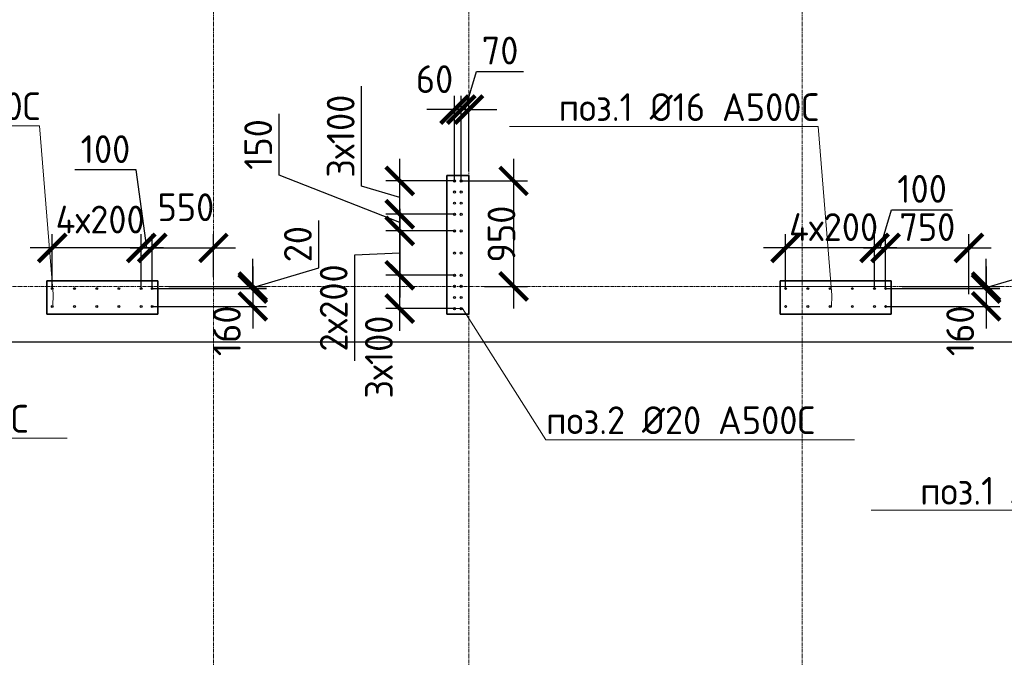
# Model space of a CAD drawing. Header units: millimetres. Extents: x 349531 to 1063351, y -131924 to 96186.
# Tile 215 of 230: x 1007766 to 1016627, y 32922 to 38663. Entities that reach past the tile are written whole.
import ezdxf
from ezdxf import colors
from ezdxf.entities.mleader import LeaderData, LeaderLine
from ezdxf.math import Vec2, Vec3

# ---------------------------------------------------------------- set-up
doc = ezdxf.new("R2010")
doc.units = ezdxf.units.MM
doc.linetypes.add('______5', pattern=[1100, 800, -100, 100, -100])
doc.linetypes.add('осевая', pattern=[50.8, 31.75, -6.35, 6.35, -6.35])
for name, color, linetype, lineweight in [('0 Фундамент', 5, 'Continuous', 30), ('1 Стены', 3, 'Continuous', 30), ('Конструкции 0.5', 5, 'Continuous', 50), ('Оси', 40, '______5', 18), ('подоснова', 151, 'Continuous', 5), ('РАЗМЕРЫ', 1, 'Continuous', 9)]:
    doc.layers.add(name, color=color, linetype=linetype, lineweight=lineweight)
doc.layers.add('Колонна_ бетон', color=7, linetype='Continuous', lineweight=50, true_color=0xb4b496)
doc.styles.add('GOST-2.304_Type-B', font='GOST_Common.ttf')
doc.dimstyles.new('СПДС', dxfattribs={"dimscale": 100, "dimtxt": 2.5, "dimasz": 2.5, "dimexe": 1.25, "dimexo": 0, "dimtad": 1, "dimdec": 0, "dimtxsty": 'GOST-2.304_Type-B', "dimblk": 'ARCHTICK', "dimcen": 2.5, "dimdle": 2, "dimadec": 0, "dimazin": 2, "dimtfac": 0.75, "dimtdec": 0, "dimtmove": 1, "dimatfit": 3, "dimfxl": 1, "dimtolj": 1, "dimarcsym": 1})

# ---------------------------------------------------------------- blocks, each defined once
blk = doc.blocks.new('_ArchTick')
at = {"color": 0, "linetype": 'ByBlock', "const_width": 0.15}
blk.add_lwpolyline([(-0.5, -0.5), (0.5, 0.5)], dxfattribs=at)
blk = doc.blocks.new('*D186')
at = {"layer": 'DEFPOINTS', "color": 0, "transparency": 16777216}
for p in [(1011186.2, 36361.4), (1011679.2, 36361.4, -360), (1011679.2, 36061.4, -360)]:
    blk.add_point(p, dxfattribs=at)
at = {"layer": 'РАЗМЕРЫ', "color": 0, "lineweight": -2, "transparency": 16777216}
for p, q in [((1011186.2, 35861.4), (1011186.2, 36561.4)), ((1011679.2, 36361.4), (1011061.2, 36361.4)), ((1011679.2, 36061.4), (1011061.2, 36061.4))]:
    blk.add_line(p, q, dxfattribs=at)
at = {"layer": 'РАЗМЕРЫ', "color": 0, "lineweight": -2, "transparency": 16777216, "xscale": 250, "yscale": 250, "zscale": 250}
for p, rotation in [((1011186.2, 36361.4), 90), ((1011186.2, 36061.4), 270)]:
    blk.add_blockref('_ArchTick', p, dxfattribs=dict(at, rotation=rotation))
at = {"layer": 'РАЗМЕРЫ', "color": 0, "transparency": 16777216, "insert": (1010998.7, 35625.3), "char_height": 250, "attachment_point": 5, "rotation": 90, "style": 'GOST-2.304_Type-B'}
blk.add_mtext('\\A1;3х100', dxfattribs=at)
blk = doc.blocks.new('*D187')
at = {"layer": 'DEFPOINTS', "color": 0, "transparency": 16777216}
for p in [(1011186.2, 37211.4), (1011679.2, 37211.4, -360), (1011679.2, 36911.4, -360)]:
    blk.add_point(p, dxfattribs=at)
at = {"layer": 'РАЗМЕРЫ', "color": 0, "lineweight": -2, "transparency": 16777216}
for p, q in [((1010842.4, 37164.5), (1010842.4, 38064.5)), ((1011186.2, 36711.4), (1011186.2, 37411.4)), ((1011186.2, 37061.4), (1010842.4, 37164.5)), ((1011679.2, 37211.4), (1011061.2, 37211.4)), ((1011679.2, 36911.4), (1011061.2, 36911.4))]:
    blk.add_line(p, q, dxfattribs=at)
at = {"layer": 'РАЗМЕРЫ', "color": 0, "lineweight": -2, "transparency": 16777216, "xscale": 250, "yscale": 250, "zscale": 250}
for p, rotation in [((1011186.2, 37211.4), 90), ((1011186.2, 36911.4), 270)]:
    blk.add_blockref('_ArchTick', p, dxfattribs=dict(at, rotation=rotation))
at = {"layer": 'РАЗМЕРЫ', "color": 0, "transparency": 16777216, "insert": (1010654.9, 37614.5), "char_height": 250, "attachment_point": 5, "rotation": 90, "style": 'GOST-2.304_Type-B'}
blk.add_mtext('\\A1;3х100', dxfattribs=at)
blk = doc.blocks.new('*D188')
at = {"layer": 'DEFPOINTS', "color": 0, "transparency": 16777216}
for p in [(1011679.2, 36761.4, -360), (1011186.2, 36361.4), (1011679.2, 36361.4, -360)]:
    blk.add_point(p, dxfattribs=at)
at = {"layer": 'РАЗМЕРЫ', "color": 0, "lineweight": -2, "transparency": 16777216}
for p, q in [((1011186.2, 36961.4), (1011186.2, 36161.4)), ((1011679.2, 36761.4), (1011061.2, 36761.4)), ((1011186.2, 36561.4), (1010779.3, 36542.8)), ((1010779.3, 36542.8), (1010779.3, 35592.8)), ((1011679.2, 36361.4), (1011061.2, 36361.4))]:
    blk.add_line(p, q, dxfattribs=at)
at = {"layer": 'РАЗМЕРЫ', "color": 0, "lineweight": -2, "transparency": 16777216, "xscale": 250, "yscale": 250, "zscale": 250}
for p, rotation in [((1011186.2, 36761.4), 90), ((1011186.2, 36361.4), 270)]:
    blk.add_blockref('_ArchTick', p, dxfattribs=dict(at, rotation=rotation))
at = {"layer": 'РАЗМЕРЫ', "color": 0, "transparency": 16777216, "insert": (1010591.8, 36067.8), "char_height": 250, "attachment_point": 5, "rotation": 90, "style": 'GOST-2.304_Type-B'}
blk.add_mtext('\\A1;2х200', dxfattribs=at)
blk = doc.blocks.new('*D183')
at = {"layer": 'DEFPOINTS', "color": 0, "transparency": 16777216}
for p in [(1011186.2, 36911.4), (1011679.2, 36911.4), (1011679.2, 36761.4, -360)]:
    blk.add_point(p, dxfattribs=at)
at = {"layer": 'РАЗМЕРЫ', "color": 0, "lineweight": -2, "transparency": 16777216}
for p, q in [((1010100.1, 37264.2), (1010100.1, 37814.2)), ((1011186.2, 36836.4), (1010100.1, 37264.2)), ((1011186.2, 36561.4), (1011186.2, 37111.4)), ((1011679.2, 36911.4), (1011061.2, 36911.4)), ((1011679.2, 36761.4), (1011061.2, 36761.4))]:
    blk.add_line(p, q, dxfattribs=at)
at = {"layer": 'РАЗМЕРЫ', "color": 0, "lineweight": -2, "transparency": 16777216, "xscale": 250, "yscale": 250, "zscale": 250}
for p, rotation in [((1011186.2, 36911.4), 90), ((1011186.2, 36761.4), 270)]:
    blk.add_blockref('_ArchTick', p, dxfattribs=dict(at, rotation=rotation))
at = {"layer": 'РАЗМЕРЫ', "color": 0, "transparency": 16777216, "insert": (1009912.6, 37539.2), "char_height": 250, "attachment_point": 5, "rotation": 90, "style": 'GOST-2.304_Type-B'}
blk.add_mtext('\\A1;150', dxfattribs=at)
blk = doc.blocks.new('*D184')
at = {"layer": 'DEFPOINTS', "color": 0, "transparency": 16777216}
for p in [(1011739.5, 37853.6), (1011809, 37299.6), (1011739.5, 37211.4, -360)]:
    blk.add_point(p, dxfattribs=at)
at = {"layer": 'РАЗМЕРЫ', "color": 0, "lineweight": -2, "transparency": 16777216}
for p, q in [((1011774.3, 37853.6), (1011877.4, 38197.3)), ((1011877.4, 38197.3), (1012301.3, 38197.3)), ((1011739.5, 37211.4), (1011739.5, 37978.6)), ((1011809, 37299.6), (1011809, 37978.6)), ((1011739.5, 37853.6), (1011489.5, 37853.6)), ((1011809, 37853.6), (1011739.5, 37853.6)), ((1011809, 37853.6), (1011739.5, 37853.6)), ((1011809, 37853.6), (1012059, 37853.6))]:
    blk.add_line(p, q, dxfattribs=at)
at = {"layer": 'РАЗМЕРЫ', "color": 0, "lineweight": -2, "transparency": 16777216, "xscale": 250, "yscale": 250, "zscale": 250}
blk.add_blockref('_ArchTick', (1011739.5, 37853.6), dxfattribs=at)
at = {"layer": 'РАЗМЕРЫ', "color": 0, "lineweight": -2, "transparency": 16777216, "xscale": 250, "yscale": 250, "zscale": 250, "rotation": 180}
blk.add_blockref('_ArchTick', (1011809, 37853.6), dxfattribs=at)
at = {"layer": 'РАЗМЕРЫ', "color": 0, "transparency": 16777216, "insert": (1012089.4, 38384.8), "char_height": 250, "attachment_point": 5, "style": 'GOST-2.304_Type-B'}
blk.add_mtext('\\A1;70', dxfattribs=at)
blk = doc.blocks.new('_None')
blk = doc.blocks.new('*D189')
at = {"layer": 'DEFPOINTS', "color": 0, "transparency": 16777216}
for p in [(1011739.5, 37211.4), (1011949.1, 36261.4, 360), (1012210.7, 36261.4)]:
    blk.add_point(p, dxfattribs=at)
at = {"layer": 'РАЗМЕРЫ', "color": 0, "lineweight": -2, "transparency": 16777216}
for p, q in [((1012210.7, 37411.4), (1012210.7, 36061.4)), ((1011739.5, 37211.4), (1012335.7, 37211.4)), ((1011949.1, 36261.4), (1012335.7, 36261.4))]:
    blk.add_line(p, q, dxfattribs=at)
at = {"layer": 'РАЗМЕРЫ', "color": 0, "lineweight": -2, "transparency": 16777216, "xscale": 250, "yscale": 250, "zscale": 250}
for p, rotation in [((1012210.7, 37211.4), 90), ((1012210.7, 36261.4), 270)]:
    blk.add_blockref('_ArchTick', p, dxfattribs=dict(at, rotation=rotation))
at = {"layer": 'РАЗМЕРЫ', "color": 0, "transparency": 16777216, "insert": (1012101.9, 36732.8), "char_height": 250, "attachment_point": 5, "rotation": 90, "style": 'GOST-2.304_Type-B'}
blk.add_mtext('\\A1;950', dxfattribs=at)
blk = doc.blocks.new('*D185')
at = {"layer": 'DEFPOINTS', "color": 0, "transparency": 16777216}
for p in [(1011679.2, 37853.6), (1011679.2, 37211.4, -360), (1011739.5, 37211.4, -360)]:
    blk.add_point(p, dxfattribs=at)
at = {"layer": 'РАЗМЕРЫ', "color": 0, "lineweight": -2, "transparency": 16777216}
for p, q in [((1011679.2, 37211.4), (1011679.2, 37978.6)), ((1011739.5, 37211.4), (1011739.5, 37978.6)), ((1011679.2, 37853.6), (1011429.2, 37853.6)), ((1011739.5, 37853.6), (1011679.2, 37853.6)), ((1011739.5, 37853.6), (1011989.5, 37853.6))]:
    blk.add_line(p, q, dxfattribs=at)
at = {"layer": 'РАЗМЕРЫ', "color": 0, "lineweight": -2, "transparency": 16777216, "xscale": 250, "yscale": 250, "zscale": 250}
blk.add_blockref('_ArchTick', (1011679.2, 37853.6), dxfattribs=at)
at = {"layer": 'РАЗМЕРЫ', "color": 0, "lineweight": -2, "transparency": 16777216, "xscale": 250, "yscale": 250, "zscale": 250, "rotation": 180}
blk.add_blockref('_ArchTick', (1011739.5, 37853.6), dxfattribs=at)
at = {"layer": 'РАЗМЕРЫ', "color": 0, "transparency": 16777216, "insert": (1011499.7, 38127.7), "char_height": 250, "attachment_point": 5, "style": 'GOST-2.304_Type-B'}
blk.add_mtext('\\A1;60', dxfattribs=at)
blk = doc.blocks.new('*D326')
at = {"layer": 'DEFPOINTS', "color": 0, "transparency": 16777216}
for p in [(1009509.3, 36608.4), (1009509.3, 36344.3, -360), (1008959.3, 36241.7, -360)]:
    blk.add_point(p, dxfattribs=at)
at = {"layer": 'РАЗМЕРЫ', "color": 0, "lineweight": -2, "transparency": 16777216}
for p, q in [((1008959.3, 36241.7), (1008959.3, 36733.4)), ((1009509.3, 36344.3), (1009509.3, 36733.4)), ((1008759.3, 36608.4), (1009709.3, 36608.4))]:
    blk.add_line(p, q, dxfattribs=at)
at = {"layer": 'РАЗМЕРЫ', "color": 0, "lineweight": -2, "transparency": 16777216, "xscale": 250, "yscale": 250, "zscale": 250, "rotation": 180}
blk.add_blockref('_ArchTick', (1008959.3, 36608.4), dxfattribs=at)
at = {"layer": 'РАЗМЕРЫ', "color": 0, "lineweight": -2, "transparency": 16777216, "xscale": 250, "yscale": 250, "zscale": 250}
blk.add_blockref('_ArchTick', (1009509.3, 36608.4), dxfattribs=at)
at = {"layer": 'РАЗМЕРЫ', "color": 0, "transparency": 16777216, "insert": (1009261.6, 36974.3), "char_height": 250, "attachment_point": 5, "style": 'GOST-2.304_Type-B'}
blk.add_mtext('\\A1;550', dxfattribs=at)
blk = doc.blocks.new('*D327')
at = {"layer": 'DEFPOINTS', "color": 0, "transparency": 16777216}
for p in [(1008859.3, 36608.4), (1008859.3, 36241.7, -360), (1008959.3, 36241.7, -360)]:
    blk.add_point(p, dxfattribs=at)
at = {"layer": 'РАЗМЕРЫ', "color": 0, "lineweight": -2, "transparency": 16777216}
for p, q in [((1008813.3, 37310.3), (1008263.3, 37310.3)), ((1008909.3, 36608.4), (1008813.3, 37310.3)), ((1008859.3, 36241.7), (1008859.3, 36733.4)), ((1008959.3, 36241.7), (1008959.3, 36733.4)), ((1008859.3, 36608.4), (1008609.3, 36608.4)), ((1008959.3, 36608.4), (1008859.3, 36608.4)), ((1008959.3, 36608.4), (1008859.3, 36608.4)), ((1008959.3, 36608.4), (1009209.3, 36608.4))]:
    blk.add_line(p, q, dxfattribs=at)
at = {"layer": 'РАЗМЕРЫ', "color": 0, "lineweight": -2, "transparency": 16777216, "xscale": 250, "yscale": 250, "zscale": 250}
blk.add_blockref('_ArchTick', (1008859.3, 36608.4), dxfattribs=at)
at = {"layer": 'РАЗМЕРЫ', "color": 0, "lineweight": -2, "transparency": 16777216, "xscale": 250, "yscale": 250, "zscale": 250, "rotation": 180}
blk.add_blockref('_ArchTick', (1008959.3, 36608.4), dxfattribs=at)
at = {"layer": 'РАЗМЕРЫ', "color": 0, "transparency": 16777216, "insert": (1008538.3, 37497.8), "char_height": 250, "attachment_point": 5, "style": 'GOST-2.304_Type-B'}
blk.add_mtext('\\A1;100', dxfattribs=at)
blk = doc.blocks.new('*D328')
at = {"layer": 'DEFPOINTS', "color": 0, "transparency": 16777216}
for p in [(1008059.3, 36608.4), (1008059.3, 36241.7, -360), (1008859.3, 36241.7, -360)]:
    blk.add_point(p, dxfattribs=at)
at = {"layer": 'РАЗМЕРЫ', "color": 0, "lineweight": -2, "transparency": 16777216}
for p, q in [((1008059.3, 36241.7), (1008059.3, 36733.4)), ((1008859.3, 36241.7), (1008859.3, 36733.4)), ((1009059.3, 36608.4), (1007859.3, 36608.4))]:
    blk.add_line(p, q, dxfattribs=at)
at = {"layer": 'РАЗМЕРЫ', "color": 0, "lineweight": -2, "transparency": 16777216, "xscale": 250, "yscale": 250, "zscale": 250, "rotation": 180}
blk.add_blockref('_ArchTick', (1008059.3, 36608.4), dxfattribs=at)
at = {"layer": 'РАЗМЕРЫ', "color": 0, "lineweight": -2, "transparency": 16777216, "xscale": 250, "yscale": 250, "zscale": 250}
blk.add_blockref('_ArchTick', (1008859.3, 36608.4), dxfattribs=at)
at = {"layer": 'РАЗМЕРЫ', "color": 0, "transparency": 16777216, "insert": (1008489.8, 36863.7), "char_height": 250, "attachment_point": 5, "style": 'GOST-2.304_Type-B'}
blk.add_mtext('\\A1;4х200', dxfattribs=at)
blk = doc.blocks.new('*D329')
at = {"layer": 'DEFPOINTS', "color": 0, "transparency": 16777216}
for p in [(1009107.9, 36261.4, -360), (1008959.3, 36241.7), (1009863.5, 36241.7)]:
    blk.add_point(p, dxfattribs=at)
at = {"layer": 'РАЗМЕРЫ', "color": 0, "lineweight": -2, "transparency": 16777216}
for p, q in [((1010457.3, 36429.7), (1010457.3, 36854.7)), ((1009863.5, 36261.4), (1009863.5, 36511.4)), ((1009863.5, 36251.5), (1010457.3, 36429.7)), ((1009107.9, 36261.4), (1009988.5, 36261.4)), ((1009863.5, 36261.4), (1009863.5, 36241.7)), ((1009863.5, 36261.4), (1009863.5, 36241.7)), ((1008959.3, 36241.7), (1009988.5, 36241.7)), ((1009863.5, 36241.7), (1009863.5, 35991.7))]:
    blk.add_line(p, q, dxfattribs=at)
at = {"layer": 'РАЗМЕРЫ', "color": 0, "lineweight": -2, "transparency": 16777216, "xscale": 250, "yscale": 250, "zscale": 250}
for p, rotation in [((1009863.5, 36261.4), 270), ((1009863.5, 36241.7), 90)]:
    blk.add_blockref('_ArchTick', p, dxfattribs=dict(at, rotation=rotation))
at = {"layer": 'РАЗМЕРЫ', "color": 0, "transparency": 16777216, "insert": (1010269.8, 36642.2), "char_height": 250, "attachment_point": 5, "rotation": 90, "style": 'GOST-2.304_Type-B'}
blk.add_mtext('\\A1;20', dxfattribs=at)
blk = doc.blocks.new('*D325')
at = {"layer": 'DEFPOINTS', "color": 0, "transparency": 16777216}
for p in [(1009134.3, 36241.7), (1008959.3, 36082, -360), (1009863.5, 36082)]:
    blk.add_point(p, dxfattribs=at)
at = {"layer": 'РАЗМЕРЫ', "color": 0, "lineweight": -2, "transparency": 16777216}
for p, q in [((1009863.5, 36441.7), (1009863.5, 35882)), ((1009134.3, 36241.7), (1009988.5, 36241.7)), ((1008959.3, 36082), (1009988.5, 36082))]:
    blk.add_line(p, q, dxfattribs=at)
at = {"layer": 'РАЗМЕРЫ', "color": 0, "lineweight": -2, "transparency": 16777216, "xscale": 250, "yscale": 250, "zscale": 250}
for p, rotation in [((1009863.5, 36241.7), 90), ((1009863.5, 36082), 270)]:
    blk.add_blockref('_ArchTick', p, dxfattribs=dict(at, rotation=rotation))
at = {"layer": 'РАЗМЕРЫ', "color": 0, "transparency": 16777216, "insert": (1009630.3, 35861.7), "char_height": 250, "attachment_point": 5, "rotation": 90, "style": 'GOST-2.304_Type-B'}
blk.add_mtext('\\A1;160', dxfattribs=at)
blk = doc.blocks.new('*D331')
at = {"layer": 'DEFPOINTS', "color": 0, "transparency": 16777216}
for p in [(1016309.2, 36608.4), (1015559.3, 36241.7, 360), (1016309.2, 36191.7)]:
    blk.add_point(p, dxfattribs=at)
at = {"layer": 'РАЗМЕРЫ', "color": 0, "lineweight": -2, "transparency": 16777216}
for p, q in [((1015559.3, 36241.7), (1015559.3, 36733.4)), ((1016309.2, 36191.7), (1016309.2, 36733.4)), ((1015359.3, 36608.4), (1016509.2, 36608.4))]:
    blk.add_line(p, q, dxfattribs=at)
at = {"layer": 'РАЗМЕРЫ', "color": 0, "lineweight": -2, "transparency": 16777216, "xscale": 250, "yscale": 250, "zscale": 250, "rotation": 180}
blk.add_blockref('_ArchTick', (1015559.3, 36608.4), dxfattribs=at)
at = {"layer": 'РАЗМЕРЫ', "color": 0, "lineweight": -2, "transparency": 16777216, "xscale": 250, "yscale": 250, "zscale": 250}
blk.add_blockref('_ArchTick', (1016309.2, 36608.4), dxfattribs=at)
at = {"layer": 'РАЗМЕРЫ', "color": 0, "transparency": 16777216, "insert": (1015934.3, 36795.9), "char_height": 250, "attachment_point": 5, "style": 'GOST-2.304_Type-B'}
blk.add_mtext('\\A1;750', dxfattribs=at)
blk = doc.blocks.new('*D332')
at = {"layer": 'DEFPOINTS', "color": 0, "transparency": 16777216}
for p in [(1015459.3, 36608.4), (1015459.3, 36241.7, -360), (1015559.3, 36241.7, -360)]:
    blk.add_point(p, dxfattribs=at)
at = {"layer": 'РАЗМЕРЫ', "color": 0, "lineweight": -2, "transparency": 16777216}
for p, q in [((1015509.3, 36608.4), (1015612.5, 36952.2)), ((1015612.5, 36952.2), (1016162.5, 36952.2)), ((1015459.3, 36241.7), (1015459.3, 36733.4)), ((1015559.3, 36241.7), (1015559.3, 36733.4)), ((1015459.3, 36608.4), (1015209.3, 36608.4)), ((1015559.3, 36608.4), (1015459.3, 36608.4)), ((1015559.3, 36608.4), (1015459.3, 36608.4)), ((1015559.3, 36608.4), (1015809.3, 36608.4))]:
    blk.add_line(p, q, dxfattribs=at)
at = {"layer": 'РАЗМЕРЫ', "color": 0, "lineweight": -2, "transparency": 16777216, "xscale": 250, "yscale": 250, "zscale": 250}
blk.add_blockref('_ArchTick', (1015459.3, 36608.4), dxfattribs=at)
at = {"layer": 'РАЗМЕРЫ', "color": 0, "lineweight": -2, "transparency": 16777216, "xscale": 250, "yscale": 250, "zscale": 250, "rotation": 180}
blk.add_blockref('_ArchTick', (1015559.3, 36608.4), dxfattribs=at)
at = {"layer": 'РАЗМЕРЫ', "color": 0, "transparency": 16777216, "insert": (1015887.5, 37139.7), "char_height": 250, "attachment_point": 5, "style": 'GOST-2.304_Type-B'}
blk.add_mtext('\\A1;100', dxfattribs=at)
blk = doc.blocks.new('*D333')
at = {"layer": 'DEFPOINTS', "color": 0, "transparency": 16777216}
for p in [(1014659.3, 36608.4), (1014659.3, 36241.7, -360), (1015459.3, 36241.7, -360)]:
    blk.add_point(p, dxfattribs=at)
at = {"layer": 'РАЗМЕРЫ', "color": 0, "lineweight": -2, "transparency": 16777216}
for p, q in [((1014659.3, 36241.7), (1014659.3, 36733.4)), ((1015459.3, 36241.7), (1015459.3, 36733.4)), ((1015659.3, 36608.4), (1014459.3, 36608.4))]:
    blk.add_line(p, q, dxfattribs=at)
at = {"layer": 'РАЗМЕРЫ', "color": 0, "lineweight": -2, "transparency": 16777216, "xscale": 250, "yscale": 250, "zscale": 250, "rotation": 180}
blk.add_blockref('_ArchTick', (1014659.3, 36608.4), dxfattribs=at)
at = {"layer": 'РАЗМЕРЫ', "color": 0, "lineweight": -2, "transparency": 16777216, "xscale": 250, "yscale": 250, "zscale": 250}
blk.add_blockref('_ArchTick', (1015459.3, 36608.4), dxfattribs=at)
at = {"layer": 'РАЗМЕРЫ', "color": 0, "transparency": 16777216, "insert": (1015090.9, 36795.9), "char_height": 250, "attachment_point": 5, "style": 'GOST-2.304_Type-B'}
blk.add_mtext('\\A1;4х200', dxfattribs=at)
blk = doc.blocks.new('*D334')
at = {"layer": 'DEFPOINTS', "color": 0, "transparency": 16777216}
for p in [(1015707.9, 36261.4, -1080), (1015559.3, 36241.7), (1016463.5, 36241.7)]:
    blk.add_point(p, dxfattribs=at)
at = {"layer": 'РАЗМЕРЫ', "color": 0, "lineweight": -2, "transparency": 16777216}
for p, q in [((1017057.3, 36429.7), (1017057.3, 36854.7)), ((1016463.5, 36261.4), (1016463.5, 36511.4)), ((1016463.5, 36251.5), (1017057.3, 36429.7)), ((1015707.9, 36261.4), (1016588.5, 36261.4)), ((1016463.5, 36261.4), (1016463.5, 36241.7)), ((1016463.5, 36261.4), (1016463.5, 36241.7)), ((1015559.3, 36241.7), (1016588.5, 36241.7)), ((1016463.5, 36241.7), (1016463.5, 35991.7))]:
    blk.add_line(p, q, dxfattribs=at)
at = {"layer": 'РАЗМЕРЫ', "color": 0, "lineweight": -2, "transparency": 16777216, "xscale": 250, "yscale": 250, "zscale": 250}
for p, rotation in [((1016463.5, 36261.4), 270), ((1016463.5, 36241.7), 90)]:
    blk.add_blockref('_ArchTick', p, dxfattribs=dict(at, rotation=rotation))
at = {"layer": 'РАЗМЕРЫ', "color": 0, "transparency": 16777216, "insert": (1016869.8, 36642.2), "char_height": 250, "attachment_point": 5, "rotation": 90, "style": 'GOST-2.304_Type-B'}
blk.add_mtext('\\A1;20', dxfattribs=at)
blk = doc.blocks.new('*D330')
at = {"layer": 'DEFPOINTS', "color": 0, "transparency": 16777216}
for p in [(1015718.6, 36241.7, 720), (1015559.3, 36082, -360), (1016463.5, 36082)]:
    blk.add_point(p, dxfattribs=at)
at = {"layer": 'РАЗМЕРЫ', "color": 0, "lineweight": -2, "transparency": 16777216}
for p, q in [((1016463.5, 36441.7), (1016463.5, 35882)), ((1015718.6, 36241.7), (1016588.5, 36241.7)), ((1015559.3, 36082), (1016588.5, 36082))]:
    blk.add_line(p, q, dxfattribs=at)
at = {"layer": 'РАЗМЕРЫ', "color": 0, "lineweight": -2, "transparency": 16777216, "xscale": 250, "yscale": 250, "zscale": 250}
for p, rotation in [((1016463.5, 36241.7), 90), ((1016463.5, 36082), 270)]:
    blk.add_blockref('_ArchTick', p, dxfattribs=dict(at, rotation=rotation))
at = {"layer": 'РАЗМЕРЫ', "color": 0, "transparency": 16777216, "insert": (1016230.3, 35861.7), "char_height": 250, "attachment_point": 5, "rotation": 90, "style": 'GOST-2.304_Type-B'}
blk.add_mtext('\\A1;160', dxfattribs=at)
blk = doc.blocks.new('оси2')
at = {"layer": 'Оси', "color": 16, "linetype": 'осевая', "lineweight": 0, "transparency": 33554687}
for p, q in [((1015145.5, 5465.4), (1015145.5, -20739.3)), ((1017445.5, 5465.4), (1017445.5, -20739.3)), ((1020445.5, 5465.4), (1020445.5, -20739.3)), ((979200, -14692.9), (1032582.1, -14692.9))]:
    blk.add_line(p, q, dxfattribs=at)
blk = doc.blocks.new('стены техподполья')
at = {"layer": 'Колонна_ бетон', "color": 180, "linetype": 'Continuous', "lineweight": 35, "transparency": 33554687}
for p, q in [((490535.8, -17293.6), (490535.8, -16043.6)), ((490535.8, -16043.6), (490735.8, -16043.6)), ((490735.8, -17293.6), (490735.8, -16043.6)), ((486935.8, -16993.6), (487935.8, -16993.6)), ((486935.8, -17293.6), (486935.8, -16993.6)), ((487935.8, -17293.6), (487935.8, -16993.6)), ((494535.8, -16993.6), (493535.8, -16993.6)), ((493535.8, -16993.6), (493535.8, -17293.6)), ((494535.8, -17293.6), (494535.8, -16993.6)), ((486935.8, -17293.6), (487935.8, -17293.6)), ((490535.8, -17293.6), (490735.8, -17293.6)), ((494535.8, -17293.6), (493535.8, -17293.6))]:
    blk.add_line(p, q, dxfattribs=at)

msp = doc.modelspace()

# ---------------------------------------------------------------- linework, layer by layer
at = {"layer": '0 Фундамент'}
msp.add_lwpolyline([(977509.2, 35761.4), (1025309.3, 35761.4), (1025309.3, 53161.4), (1021359.3, 53161.4)], dxfattribs=at)
at = {"layer": '1 Стены', "color": 252, "lineweight": 0, "true_color": 0x939598}
for p, q in [((1011609.2, 37261.4, -360), (1011809.2, 37261.4, -360)), ((1011609.2, 37261.4, -360), (1011809.2, 37261.4, -360)), ((1011609.2, 36011.4, -360), (1011609.2, 37261.4, -360)), ((1011609.2, 37261.4, -360), (1011809.2, 37261.4, -360)), ((1011609.2, 36011.4, -360), (1011609.2, 37261.4, -360)), ((1011809.2, 37261.4, -360), (1011809.2, 36011.4, -360)), ((1011809.3, 37261.4, -360), (1011809.3, 36011.4, -360)), ((1008009.3, 36011.4, -360), (1008009.3, 36261.4, -360)), ((1009009.3, 36261.4, -360), (1009009.3, 36011.4, -360)), ((1014609.3, 36011.4, -360), (1014609.3, 36261.4, -360)), ((1014609.3, 36261.4, -360), (1015609.3, 36261.4, -360)), ((1015609.3, 36261.4, -360), (1015609.3, 36011.4, -360)), ((1009009.3, 36011.4, -360), (1008009.3, 36011.4, -360)), ((1011809.2, 36011.4, -360), (1011609.2, 36011.4, -360)), ((1011809.2, 36011.4, -360), (1011609.2, 36011.4, -360)), ((1011809.2, 36011.4, -360), (1011609.2, 36011.4, -360)), ((1011809.2, 36011.4, -360), (1011609.2, 36011.4, -360)), ((1015609.3, 36011.4, -360), (1014609.3, 36011.4, -360))]:
    msp.add_line(p, q, dxfattribs=at)
at = {"layer": 'РАЗМЕРЫ', "color": 6, "linetype": 'Continuous', "lineweight": 30}
for centre in [(1011679.2, 37211.4, -360), (1011739.5, 37211.4, -360), (1011679.2, 37111.4, -360), (1011739.5, 37111.4, -360), (1011679.2, 37011.4, -360), (1011739.5, 37011.4, -360), (1011679.2, 36911.4, -360), (1011739.5, 36911.4, -360), (1011679.2, 36761.4, -360), (1011739.5, 36761.4, -360), (1011679.2, 36561.4, -360), (1011739.5, 36561.4, -360), (1011679.2, 36361.4, -360), (1011739.5, 36361.4, -360), (1011679.2, 36261.4, -360), (1011739.5, 36261.4, -360), (1011679.2, 36161.4, -360), (1011739.5, 36161.4, -360), (1011679.2, 36061.4, -360), (1011739.5, 36061.4, -360)]:
    msp.add_circle(centre, 10, dxfattribs=at)
at = {"layer": 'РАЗМЕРЫ', "color": 4, "linetype": 'Continuous', "lineweight": 30}
for centre in [(1008059.3, 36241.7, -360), (1008259.3, 36241.7, -360), (1008459.3, 36241.7, -360), (1008659.3, 36241.7, -360), (1008859.3, 36241.7, -360), (1008959.3, 36241.7, -360), (1014659.3, 36241.7, 360), (1014859.3, 36241.7, 360), (1015059.3, 36241.7, 360), (1015259.3, 36241.7, 360), (1015459.3, 36241.7, 360), (1015559.3, 36241.7, 360), (1008059.3, 36081, -360), (1008259.3, 36081, -360), (1008459.3, 36081, -360), (1008659.3, 36081, -360), (1008859.3, 36081, -360), (1008959.3, 36081, -360), (1014659.3, 36081, -360), (1014859.3, 36081, -360), (1015059.3, 36081, -360), (1015259.3, 36081, -360), (1015459.3, 36081, -360), (1015559.3, 36081, -360)]:
    msp.add_circle(centre, 8, dxfattribs=at)

# ---------------------------------------------------------------- block references
at = {"layer": 'Конструкции 0.5'}
msp.add_blockref('стены техподполья', (521073.4, 53304.9, 360), dxfattribs=at)
at = {"layer": 'РАЗМЕРЫ'}
msp.add_blockref('оси2', (-5636.2, 50954.2, -360), dxfattribs=at)

# ---------------------------------------------------------------- dimensions: what is measured, and where the dimension line sits
for base, p1, p2, picture, middle in [((1011739.5428, 37853.5691), (1011809.0487, 37299.6465), (1011739.5428, 37211.3617, -360), '*D184', (1011939.9207, 38384.8191)), ((1015459.3, 36608.4, 720), (1015559.3, 36241.7, 360), (1015459.3, 36241.7, 360), '*D332', (1015675, 37139.7, 720)), ((1016309.2, 36608.4), (1015559.3, 36241.7, 360), (1016309.2, 36191.7), '*D331', (1015934.3, 36795.9))]:
    dim = msp.add_linear_dim(base=base, p1=p1, p2=p2, dimstyle='СПДС', dxfattribs=at)
    dim.commit()
    dim.dimension.update_dxf_attribs({"geometry": picture, "text_midpoint": middle})
for base, p1, p2, picture, middle in [((1011679.2, 37853.6), (1011739.5, 37211.4, -360), (1011679.2, 37211.4, -360), '*D185', (1011499.7, 37940.2)), ((1008859.3, 36608.4), (1008959.3, 36241.7, -360), (1008859.3, 36241.7, -360), '*D327', (1008750.8, 37310.3)), ((1009509.3, 36608.4), (1008959.3, 36241.7, -360), (1009509.3, 36344.3, -360), '*D326', (1009261.6, 36786.8))]:
    dim = msp.add_linear_dim(base=base, p1=p1, p2=p2, dimstyle='СПДС', dxfattribs=at)
    dim.commit()
    dim.dimension.update_dxf_attribs({"geometry": picture, "text_midpoint": middle, "dimtype": 160})
dim = msp.add_linear_dim(base=(1011186.2, 37211.4), p1=(1011679.2, 36911.4, -360), p2=(1011679.2, 37211.4, -360), angle=90, text='3х100', dimstyle='СПДС', dxfattribs=at)
dim.commit()
dim.dimension.update_dxf_attribs({"geometry": '*D187', "text_midpoint": (1010654.9, 37227)})
for base, p1, p2, picture, middle in [((1011186.2, 36911.4), (1011679.2, 36761.4, -360), (1011679.2, 36911.4), '*D183', (1010100.1, 37326.7)), ((1012210.7, 36261.4, -360), (1011739.5, 37211.4, -360), (1011949.1, 36261.4), '*D189', (1012289.4, 36732.8, -360)), ((1009863.5, 36082), (1009134.3, 36241.7), (1008959.3, 36082, -360), '*D325', (1009817.8, 35861.7)), ((1016463.5, 36082), (1015718.6, 36241.7, 720), (1015559.3, 36082, -360), '*D330', (1016417.8, 35861.7))]:
    dim = msp.add_linear_dim(base=base, p1=p1, p2=p2, angle=90, dimstyle='СПДС', dxfattribs=at)
    dim.commit()
    dim.dimension.update_dxf_attribs({"geometry": picture, "text_midpoint": middle, "dimtype": 160})
for base, p1, p2, picture, middle in [((1008059.3, 36608.4), (1008859.3, 36241.7, -360), (1008059.3, 36241.7, -360), '*D328', (1008489.8, 36676.2)), ((1014659.3, 36608.4, 720), (1015459.3, 36241.7, 360), (1014659.3, 36241.7, 360), '*D333', (1015090.9, 36608.4, 720))]:
    dim = msp.add_linear_dim(base=base, p1=p1, p2=p2, text='4х200', dimstyle='СПДС', dxfattribs=at)
    dim.commit()
    dim.dimension.update_dxf_attribs({"geometry": picture, "text_midpoint": middle, "dimtype": 160})
for p1, text, picture, middle in [((1011679.2, 36761.4, -360), '2х200', '*D188', (1010779.3, 36480.3)), ((1011679.2, 36061.4, -360), '3х100', '*D186', (1011186.2, 35625.3))]:
    dim = msp.add_linear_dim(base=(1011186.2, 36361.4), p1=p1, p2=(1011679.2, 36361.4, -360), angle=90, text=text, dimstyle='СПДС', dxfattribs=at)
    dim.commit()
    dim.dimension.update_dxf_attribs({"geometry": picture, "text_midpoint": middle, "dimtype": 160})
for base, p1, p2, picture, middle in [((1009863.5, 36241.7), (1009107.9, 36261.4, -360), (1008959.3, 36241.7), '*D329', (1010269.8, 36492.2)), ((1016463.5, 36241.7, 720), (1015707.9, 36261.4, -360), (1015559.3, 36241.7, 720), '*D334', (1016869.8, 36492.2, 720))]:
    dim = msp.add_linear_dim(base=base, p1=p1, p2=p2, angle=90, dimstyle='СПДС', dxfattribs=at)
    dim.commit()
    dim.dimension.update_dxf_attribs({"geometry": picture, "text_midpoint": middle})

# ---------------------------------------------------------------- leaders
at = {"layer": 'подоснова', "color": 4, "ltscale": 0.3}
ml = msp.add_multileader_mtext('Standard', dxfattribs=at)
ml.set_content('{\\C2;поз.1 %%C16 А500С }', color=4, style='GOST-2.304_Type-B')
ml.set_leader_properties(color=256, linetype='ByLayer', lineweight=15)
ml.set_arrow_properties(name='NONE')
ml.build(insert=Vec2(0, 0))
ml.multileader.update_dxf_attribs({"text_left_attachment_type": 6, "text_right_attachment_type": 6, "dogleg_length": 0.1, "arrow_head_size": 18})
ctx = ml.context
ctx.base_point, ctx.char_height, ctx.arrow_head_size, ctx.landing_gap_size, ctx.plane_origin = Vec3(1005619, 37708.8), 250, 18, 20, Vec3(1013699.6, 39169.1)
ctx.left_attachment, ctx.right_attachment, ctx.text_align_type = 6, 6, 1
notes = []
notes.append((ctx, [(0, (1, 1, 0), (1007942.8, 37708.8), (-1, 0), 0.1, [(1, [(1008063.6, 36081.9), (1008067.3, 36191.7)], 0, [])])]))
ctx.mtext.insert, ctx.mtext.width, ctx.mtext.alignment, ctx.mtext.flow_direction = Vec3(1006780.8, 38008.8), 4075.871, 2, 5
ml = msp.add_multileader_mtext('Standard', dxfattribs=at)
ml.set_content('{\\C2;поз.1 %%C16 А500С }', color=4, style='GOST-2.304_Type-B')
ml.set_leader_properties(color=256, linetype='ByLayer', lineweight=15)
ml.set_arrow_properties(name='NONE')
ml.build(insert=Vec2(0, 0))
ml.multileader.update_dxf_attribs({"text_left_attachment_type": 6, "text_right_attachment_type": 6, "dogleg_length": 0.1, "arrow_head_size": 18})
ctx = ml.context
ctx.base_point, ctx.char_height, ctx.arrow_head_size, ctx.landing_gap_size, ctx.plane_origin = Vec3(1012627, 37700.8), 250, 18, 20, Vec3(1020707.6, 39161.1)
ctx.left_attachment, ctx.right_attachment, ctx.text_align_type = 6, 6, 1
notes.append((ctx, [(0, (1, 1, 0), (1014950.8, 37700.8), (-1, 0), 0.1, [(1, [(1015071.6, 36073.9), (1015075.3, 36183.7)], 0, [])])]))
ctx.mtext.insert, ctx.mtext.width, ctx.mtext.alignment, ctx.mtext.flow_direction = Vec3(1013788.8, 38000.8), 4075.871, 2, 5
ml = msp.add_multileader_mtext('Standard', dxfattribs=at)
ml.set_content('{\\C2;поз.1 %%C16 А500С }', color=4, style='GOST-2.304_Type-B')
ml.set_leader_properties(color=256, linetype='ByLayer', lineweight=15)
ml.set_arrow_properties(name='NONE')
ml.build(insert=Vec2(0, 0))
ml.multileader.update_dxf_attribs({"text_left_attachment_type": 6, "text_right_attachment_type": 6, "dogleg_length": 0.1, "arrow_head_size": 18})
ctx = ml.context
ctx.base_point, ctx.char_height, ctx.arrow_head_size, ctx.landing_gap_size, ctx.plane_origin = Vec3(1015880.7, 34246.4), 250, 18, 20, Vec3(1022786, 35241)
ctx.left_attachment, ctx.right_attachment, ctx.text_align_type = 6, 6, 1
notes.append((ctx, [(0, (1, 1, 0), (1018204.6, 34246.4), (-1, 0), 0.1, [(0, [(1018409.3, 36163)], 0, [])])]))
ctx.mtext.insert, ctx.mtext.width, ctx.mtext.alignment, ctx.mtext.flow_direction = Vec3(1017042.6, 34546.4), 4075.871, 2, 5
ml = msp.add_multileader_mtext('Standard', dxfattribs=at)
ml.set_content('{\\C2;поз.3 %%C25 А500С }', color=4, style='GOST-2.304_Type-B')
ml.set_leader_properties(color=256, linetype='ByLayer', lineweight=15)
ml.set_arrow_properties(name='NONE')
ml.build(insert=Vec2(0, 0))
ml.multileader.update_dxf_attribs({"text_left_attachment_type": 6, "text_right_attachment_type": 6, "dogleg_length": 0.1, "arrow_head_size": 18})
ctx = ml.context
ctx.base_point, ctx.char_height, ctx.arrow_head_size, ctx.landing_gap_size, ctx.plane_origin = Vec3(1005415.7, 34894.6), 250, 18, 20, Vec3(1010226, 35304.1)
ctx.left_attachment, ctx.right_attachment, ctx.text_align_type = 6, 6, 1
notes.append((ctx, [(1, (1, 1, 0), (1005415.6, 34894.6), (1, 0), 0.1, [(1, [(1004979.5, 36048.9), (1005052.3, 36049.4)], 0, [])])]))
ctx.mtext.insert, ctx.mtext.width, ctx.mtext.alignment, ctx.mtext.flow_direction = Vec3(1006627.5, 35194.6), 4075.871, 2, 5
ml = msp.add_multileader_mtext('Standard', dxfattribs=at)
ml.set_content('{\\C2;поз.2 %%C20 А500С }', color=4, style='GOST-2.304_Type-B')
ml.set_leader_properties(color=256, linetype='ByLayer', lineweight=15)
ml.set_arrow_properties(name='NONE')
ml.build(insert=Vec2(0, 0))
ml.multileader.update_dxf_attribs({"text_left_attachment_type": 6, "text_right_attachment_type": 6, "dogleg_length": 0.1, "arrow_head_size": 18})
ctx = ml.context
ctx.base_point, ctx.char_height, ctx.arrow_head_size, ctx.landing_gap_size, ctx.plane_origin = Vec3(1012502.5, 34881.7), 250, 18, 20, Vec3(1016925.8, 35316.6)
ctx.left_attachment, ctx.right_attachment, ctx.text_align_type = 6, 6, 1
notes.append((ctx, [(1, (1, 1, 0), (1012502.4, 34881.7), (1, 0), 0.1, [(1, [(1011679.2, 36061.4), (1011752, 36061.9)], 0, [])])]))
ctx.mtext.insert, ctx.mtext.width, ctx.mtext.alignment, ctx.mtext.flow_direction = Vec3(1013714.4, 35181.7), 4075.871, 2, 5
for ctx, leaders in notes:
    for number, flags, end, landing, length, lines in leaders:
        leader = LeaderData()
        leader.index, (leader.has_last_leader_line, leader.has_dogleg_vector, leader.attachment_direction) = number, flags
        leader.last_leader_point, leader.dogleg_vector, leader.dogleg_length = Vec3(end), Vec3(landing), length
        for number, points, colour, breaks in lines:
            line = LeaderLine()
            line.index, line.vertices, line.color, line.breaks = number, Vec3.list(points), colors.encode_raw_color(colour), breaks
            leader.lines.append(line)
        ctx.leaders.append(leader)

doc.saveas('drawing.dxf')
